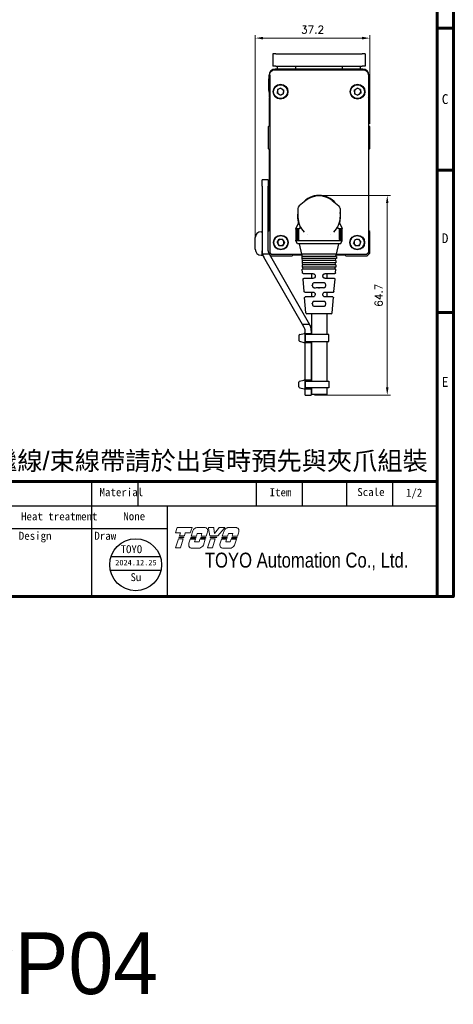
# Model space of a CAD drawing. Header units: inches. Extents: x 0 to 5766, y -2164 to 1330.
# Tile 187 of 217: x 5086 to 5227, y -762 to -443. Entities that reach past the tile are written whole.
import ezdxf
from ezdxf.enums import TextEntityAlignment as Align

# ---------------------------------------------------------------- set-up
doc = ezdxf.new("R2010")
doc.units = ezdxf.units.IN
doc.header["$MEASUREMENT"] = 0
doc.linetypes.add('SLD-實線', pattern=[0])
for name, color, linetype, lineweight in [('AM_0', 7, 'Continuous', 30), ('AM_5', 3, 'Continuous', 15), ('可見 (ISO)', 7, 'Continuous', 25)]:
    doc.layers.add(name, color=color, linetype=linetype, lineweight=lineweight)
doc.layers.add('BORDER', color=7, linetype='Continuous')
doc.layers.add('圖框', color=7, linetype='SLD-實線')
doc.styles.add('SEACAD_arial_ttf', font='arial.ttf', dxfattribs={"height": 0.2})
doc.styles.get("Standard").update_dxf_attribs({"font": 'arial.ttf'})
doc.styles.add('尺寸標註', font='romans.shx', dxfattribs={"bigfont": 'CHINESET.SHX'})
doc.styles.add('標題欄', font='txt')
doc.dimstyles.new('CNS1$0', dxfattribs={"dimtxt": 2.5, "dimasz": 2.5, "dimexe": 1, "dimexo": 1, "dimgap": 1.5, "dimtad": 1, "dimtoh": 1, "dimdec": 1, "dimdsep": 46, "dimtxsty": '尺寸標註', "dimcen": 0, "dimclrd": 2, "dimclre": 2, "dimclrt": 1, "dimadec": 0, "dimazin": 2, "dimtp": 0.1, "dimtm": 0.1, "dimtfac": 0.71, "dimtdec": 1, "dimtmove": 0, "dimatfit": 0, "dimfxl": 0, "dimlwd": 13, "dimlwe": 13, "dimarcsym": 0})

# ---------------------------------------------------------------- blocks, each defined once
blk = doc.blocks.new('A4-英文圖框-橫式')
at = {"layer": 'BORDER', "color": 123, "linetype": 'Continuous', "lineweight": 60, "ltscale": 25.4}
for p, q in [((2549.79, 183.5), (2549.79, -95.06)), ((2549.79, 89.23), (2555.09, 89.23)), ((2549.79, 43.16), (2555.09, 43.16)), ((2549.79, -2.91), (2555.09, -2.91)), ((2151.7, -57.78), (2549.79, -57.78))]:
    blk.add_line(p, q, dxfattribs=at)
at = {"layer": 'BORDER', "color": 60, "linetype": 'Continuous', "ltscale": 25.4}
for p, q in [((2437.78, -65.63), (2437.78, -57.78)), ((2452.78, -65.63), (2452.78, -57.78)), ((2491.17, -65.63), (2491.17, -57.78)), ((2506.17, -65.63), (2506.17, -57.78)), ((2520.48, -65.63), (2520.48, -57.78)), ((2535.48, -65.63), (2535.48, -57.78)), ((2151.7, -65.63), (2549.79, -65.63)), ((2437.78, -95.06), (2437.78, -65.63)), ((2462.31, -95.06), (2462.31, -65.63)), ((2364.21, -72.99), (2462.31, -72.99)), ((2364.21, -95.06), (2549.79, -95.06))]:
    blk.add_line(p, q, dxfattribs=at)
at = {"layer": 'BORDER', "color": 123, "linetype": 'Continuous', "lineweight": 60, "ltscale": 25.4}
blk.add_lwpolyline([(2151.7, 188.79), (2555.09, 188.79), (2555.09, -95.06), (2151.7, -95.06)], close=True, dxfattribs=at)
at = {"layer": '可見 (ISO)', "lineweight": 5}
for p, q in [((2464.86, -74.45), (2465.34, -72.94)), ((2465.42, -72.7), (2465.34, -72.94)), ((2465.42, -72.7), (2470.26, -72.7)), ((2470.18, -72.94), (2469.69, -74.45)), ((2470.18, -72.94), (2470.26, -72.7)), ((2471.8, -72.7), (2474.55, -72.7)), ((2475.55, -72.7), (2475.59, -72.94)), ((2475.55, -72.7), (2477.31, -72.7)), ((2476.04, -75.35), (2475.59, -72.94)), ((2477.34, -72.94), (2477.31, -72.7)), ((2477.34, -72.94), (2477.59, -74.57)), ((2477.59, -74.57), (2478.86, -72.94)), ((2480.66, -72.94), (2478.67, -75.35)), ((2479.05, -72.7), (2478.86, -72.94)), ((2479.05, -72.7), (2480.86, -72.7)), ((2480.66, -72.94), (2480.86, -72.7)), ((2481.92, -72.7), (2484.68, -72.7)), ((2466.49, -74.45), (2464.86, -74.45)), ((2464.9, -79.28), (2465.84, -76.38)), ((2465.84, -76.38), (2467.4, -76.38)), ((2465.99, -75.96), (2466.06, -75.75)), ((2467.55, -75.96), (2465.99, -75.96)), ((2466.06, -75.75), (2467.62, -75.75)), ((2466.2, -75.35), (2466.49, -74.45)), ((2467.77, -75.35), (2466.2, -75.35)), ((2467.4, -76.38), (2466.47, -79.28)), ((2467.62, -75.75), (2467.55, -75.96)), ((2468.06, -74.45), (2467.77, -75.35)), ((2469.69, -74.45), (2468.06, -74.45)), ((2469.25, -77.77), (2469.66, -76.5)), ((2469.66, -76.5), (2471.36, -76.5)), ((2469.79, -76.08), (2469.86, -75.88)), ((2471.49, -76.08), (2469.79, -76.08)), ((2469.86, -75.88), (2471.56, -75.88)), ((2469.97, -75.48), (2470.53, -73.73)), ((2471.69, -75.48), (2469.97, -75.48)), ((2471.36, -76.5), (2471.09, -77.31)), ((2471.56, -75.88), (2471.49, -76.08)), ((2471.95, -74.66), (2471.69, -75.48)), ((2473.43, -74.66), (2471.95, -74.66)), ((2472.57, -77.31), (2472.83, -76.5)), ((2472.83, -76.5), (2474.53, -76.5)), ((2472.99, -76.08), (2473.06, -75.88)), ((2474.69, -76.08), (2472.99, -76.08)), ((2473.06, -75.88), (2474.76, -75.88)), ((2473.17, -75.48), (2473.43, -74.66)), ((2474.89, -75.48), (2473.17, -75.48)), ((2474.53, -76.5), (2473.94, -78.35)), ((2474.76, -75.88), (2474.69, -76.08)), ((2475.2, -74.5), (2474.89, -75.48)), ((2475.3, -79.28), (2476.23, -76.38)), ((2478.67, -75.35), (2476.04, -75.35)), ((2476.16, -75.96), (2476.12, -75.75)), ((2476.12, -75.75), (2478.35, -75.75)), ((2478.18, -75.96), (2476.16, -75.96)), ((2476.23, -76.38), (2477.8, -76.38)), ((2477.8, -76.38), (2476.87, -79.28)), ((2478.35, -75.75), (2478.18, -75.96)), ((2479.37, -77.77), (2479.78, -76.5)), ((2479.78, -76.5), (2481.48, -76.5)), ((2479.92, -76.08), (2479.98, -75.88)), ((2481.61, -76.08), (2479.92, -76.08)), ((2479.98, -75.88), (2481.68, -75.88)), ((2480.09, -75.48), (2480.65, -73.73)), ((2481.81, -75.48), (2480.09, -75.48)), ((2481.48, -76.5), (2481.22, -77.31)), ((2481.68, -75.88), (2481.61, -76.08)), ((2482.08, -74.66), (2481.81, -75.48)), ((2483.55, -74.66), (2482.08, -74.66)), ((2482.69, -77.31), (2482.95, -76.5)), ((2482.95, -76.5), (2484.65, -76.5)), ((2483.11, -76.08), (2483.18, -75.88)), ((2484.81, -76.08), (2483.11, -76.08)), ((2483.18, -75.88), (2484.88, -75.88)), ((2483.29, -75.48), (2483.55, -74.66)), ((2485.01, -75.48), (2483.29, -75.48)), ((2484.65, -76.5), (2484.06, -78.35)), ((2484.88, -75.88), (2484.81, -76.08)), ((2485.33, -74.5), (2485.01, -75.48)), ((2466.47, -79.28), (2464.9, -79.28)), ((2472.78, -79.33), (2470.03, -79.33)), ((2471.09, -77.31), (2472.57, -77.31)), ((2476.87, -79.28), (2475.3, -79.28)), ((2482.91, -79.33), (2480.15, -79.33)), ((2481.22, -77.31), (2482.69, -77.31))]:
    blk.add_line(p, q, dxfattribs=at)
for centre, radius, start, end in [((2471.99, -74.24), 1.55, 123.3001, 160.8894), ((2474.52, -73.55), 0.85, 349.7215, 45.5037), ((2482.12, -74.24), 1.55, 123.3001, 160.8894), ((2484.64, -73.55), 0.85, 349.7215, 45.5037), ((2469.75, -73.08), 5.64, 345.4024, 353.6243), ((2479.87, -73.08), 5.64, 345.4024, 353.6243), ((2470.02, -78.48), 0.85, 172.7215, 270.3361), ((2474.81, -78.7), 5.64, 170.4732, 176.6243), ((2472.48, -77.8), 1.55, 281.1769, 339.4117), ((2484.93, -78.7), 5.64, 170.4732, 176.6243), ((2480.15, -78.48), 0.85, 172.7215, 270.3361), ((2482.61, -77.8), 1.55, 281.1769, 339.4117)]:
    blk.add_arc(centre, radius, start, end, dxfattribs=at)
for points, knots in [([(2471.14, -72.94), (2471.22, -72.89), (2471.31, -72.84), (2471.53, -72.75), (2471.66, -72.72), (2471.8, -72.7)], [0.7632588, 0.7632588, 0.7632588, 0.7632588, 0.8183582, 0.8183582, 0.8969132, 0.8969132, 0.8969132, 0.8969132]), ([(2475.11, -72.94), (2475.04, -72.87), (2474.94, -72.81), (2474.75, -72.73), (2474.65, -72.71), (2474.55, -72.7)], [0.3846511, 0.3846511, 0.3846511, 0.3846511, 0.4469665, 0.4469665, 0.5029651, 0.5029651, 0.5029651, 0.5029651]), ([(2481.26, -72.94), (2481.34, -72.89), (2481.43, -72.84), (2481.65, -72.75), (2481.79, -72.72), (2481.92, -72.7)], [0.7632591, 0.7632591, 0.7632591, 0.7632591, 0.8183584, 0.8183584, 0.8969135, 0.8969135, 0.8969135, 0.8969135]), ([(2485.23, -72.94), (2485.16, -72.87), (2485.06, -72.81), (2484.87, -72.73), (2484.77, -72.71), (2484.68, -72.7)], [0.3846512, 0.3846512, 0.3846512, 0.3846512, 0.4469719, 0.4469719, 0.5029651, 0.5029651, 0.5029651, 0.5029651])]:
    blk.add_open_spline(points, degree=3, knots=knots, dxfattribs=at)
at = {"color": 3, "style": '標題欄'}
for s, p in [('C', (2551.33, 64.66)), ('D', (2551.33, 19.54)), ('E', (2551.33, -27.06))]:
    blk.add_text(s, height=3.18, dxfattribs=at).set_placement(p)
at = {"color": 60, "style": '標題欄'}
for s, p in [('C', (2551.33, 64.66)), ('D', (2551.33, 19.54)), ('E', (2551.33, -27.06))]:
    blk.add_text(s, height=3.18, dxfattribs=at).set_placement(p)
at = {"layer": 'BORDER', "color": 7, "linetype": 'Continuous', "ltscale": 25.4, "style": 'SEACAD_arial_ttf', "width": 0.8}
blk.add_text('TOYO Automation Co., Ltd.', height=4.8353, dxfattribs=at).set_placement((2474.42, -80.83), align=Align.TOP_LEFT)
at = {"layer": '圖框', "style": '標題欄'}
for s, height, p in [(' Material', 2.605, (2438.46, -59.91)), ('Item', 2.605, (2495.44, -59.94)), ('Scale', 2.605, (2523.91, -59.86)), ('Heat treatment', 2.6053, (2414.74, -67.75)), ('Design', 2.605, (2414.01, -74.05)), ('Draw', 2.605, (2438.54, -74.05))]:
    blk.add_text(s, height=height, dxfattribs=at).set_placement(p, align=Align.TOP_LEFT)
blk = doc.blocks.new('*D525')
at = {"layer": 'AM_5', "color": 2, "lineweight": 13}
for p, q in [((5162.98, -514.27), (5162.98, -447.71)), ((5197.68, -448.71), (5165.48, -448.71)), ((5200.18, -476.52), (5200.18, -447.71))]:
    blk.add_line(p, q, dxfattribs=at)
at = {"layer": 'AM_5', "color": 2}
for points in [[(5165.48, -448.29), (5165.48, -449.13), (5162.98, -448.71)], [(5197.68, -448.29), (5197.68, -449.13), (5200.18, -448.71)]]:
    blk.add_solid(points, dxfattribs=at)
at = {"layer": 'Defpoints', "color": 0}
for p in [(5162.98, -448.71), (5200.18, -477.52), (5162.98, -515.27)]:
    blk.add_point(p, dxfattribs=at)
at = {"layer": 'AM_5', "color": 1, "insert": (5181.58, -445.96), "char_height": 2.5, "attachment_point": 5, "style": '尺寸標註'}
blk.add_mtext('37.2', dxfattribs=at)
blk = doc.blocks.new('*D526')
at = {"layer": 'AM_5', "color": 2, "lineweight": 13}
for p, q in [((5184.68, -499.72), (5206.83, -499.72)), ((5205.83, -502.22), (5205.83, -561.96)), ((5182.16, -564.46), (5206.83, -564.46))]:
    blk.add_line(p, q, dxfattribs=at)
at = {"layer": 'AM_5', "color": 2}
for points in [[(5205.41, -502.22), (5206.24, -502.22), (5205.83, -499.72)], [(5205.41, -561.96), (5206.24, -561.96), (5205.83, -564.46)]]:
    blk.add_solid(points, dxfattribs=at)
at = {"layer": 'Defpoints', "color": 0}
for p in [(5183.68, -499.72), (5181.16, -564.46), (5205.83, -564.46)]:
    blk.add_point(p, dxfattribs=at)
at = {"layer": 'AM_5', "color": 1, "insert": (5203.08, -532.09), "char_height": 2.5, "attachment_point": 5, "rotation": 90, "style": '尺寸標註'}
blk.add_mtext('64.7', dxfattribs=at)

msp = doc.modelspace()

# ---------------------------------------------------------------- linework, layer by layer
for p, q in [((5177.16, -545.129), (5177.16, -546.729)), ((5177.401, -544.835), (5178.801, -544.49)), ((5179.16, -544.784), (5179.16, -547.074)), ((5177.376, -547.017), (5178.776, -547.362)), ((5177.16, -561.828), (5177.16, -560.228)), ((5177.376, -559.94), (5178.776, -559.595)), ((5179.16, -562.173), (5179.16, -559.883)), ((5177.401, -562.123), (5178.801, -562.468))]:
    msp.add_line(p, q)
at = {"color": 1}
for p, q in [((5116.154, -616.764), (5132.124, -616.764)), ((5115.9, -621.225), (5132.378, -621.225))]:
    msp.add_line(p, q, dxfattribs=at)
for points in [[(5179.16, -544.827), (5179.16, -547.031), (5186.89, -547.031), (5186.89, -544.827)], [(5179.16, -562.13), (5179.16, -559.926), (5186.89, -559.926), (5186.89, -562.13)]]:
    msp.add_lwpolyline(points, close=True)
msp.add_circle((5124.139, -619.456), 8.427, dxfattribs=at)
for centre, start, end in [((5177.46, -545.129), 101.30993, 180), ((5178.86, -544.784), 0, 101.30993), ((5177.46, -546.729), 180, 253.67936), ((5178.86, -547.074), 253.67936, 0), ((5177.46, -560.228), 106.32064, 180), ((5177.46, -561.828), 180, 258.69007), ((5178.86, -559.883), 0, 106.32064), ((5178.86, -562.173), 258.69007, 0)]:
    msp.add_arc(centre, 0.3, start, end)
at = {"layer": '可見 (ISO)'}
for p, q in [((5169.678, -453.775), (5168.678, -453.775)), ((5168.678, -453.775), (5168.678, -457.775)), ((5169.678, -453.775), (5197.678, -453.775)), ((5198.678, -453.775), (5197.678, -453.775)), ((5198.678, -453.775), (5198.678, -457.775)), ((5169.678, -457.775), (5168.678, -457.775)), ((5197.878, -458.775), (5169.478, -458.775)), ((5169.678, -457.775), (5197.678, -457.775)), ((5170.178, -458.775), (5170.178, -457.775)), ((5176.128, -458.775), (5176.128, -457.775)), ((5191.228, -457.775), (5191.228, -458.775)), ((5197.178, -458.775), (5197.178, -457.775)), ((5198.678, -457.775), (5197.678, -457.775)), ((5167.278, -461.875), (5167.278, -465.675)), ((5167.478, -461.875), (5167.278, -461.875)), ((5167.478, -466.275), (5167.478, -460.775)), ((5167.665, -460.712), (5167.665, -518.288)), ((5199.691, -460.712), (5199.691, -518.288)), ((5199.878, -460.775), (5199.878, -466.275)), ((5199.878, -461.875), (5200.078, -461.875)), ((5200.078, -465.675), (5200.078, -461.875)), ((5167.478, -465.675), (5167.278, -465.675)), ((5170.202, -465.41), (5170.114, -466.588)), ((5171.265, -464.897), (5170.202, -465.41)), ((5171.265, -464.897), (5172.241, -465.562)), ((5172.154, -466.739), (5172.241, -465.562)), ((5195.106, -465.58), (5196.07, -464.899)), ((5195.106, -465.58), (5195.213, -466.756)), ((5197.142, -465.394), (5196.07, -464.899)), ((5197.142, -465.394), (5197.25, -466.57)), ((5199.878, -465.675), (5200.078, -465.675)), ((5167.478, -466.275), (5167.478, -467.775)), ((5167.665, -467.775), (5167.478, -467.775)), ((5167.665, -467.888), (5167.478, -468.075)), ((5167.478, -468.075), (5167.478, -477.225)), ((5171.09, -467.252), (5170.114, -466.588)), ((5172.154, -466.739), (5171.09, -467.252)), ((5195.213, -466.756), (5196.285, -467.251)), ((5197.25, -466.57), (5196.285, -467.251)), ((5198.878, -466.402), (5198.878, -466.403)), ((5199.878, -467.775), (5199.691, -467.775)), ((5199.878, -468.075), (5199.691, -467.888)), ((5199.878, -467.775), (5199.878, -466.275)), ((5199.878, -477.225), (5199.878, -468.075)), ((5167.478, -477.225), (5167.178, -477.525)), ((5167.178, -477.525), (5167.178, -484.525)), ((5200.178, -477.525), (5199.878, -477.225)), ((5200.178, -484.525), (5200.178, -477.525)), ((5167.178, -484.525), (5167.478, -484.825)), ((5167.478, -484.825), (5167.478, -511.153)), ((5199.878, -484.825), (5200.178, -484.525)), ((5199.878, -511.153), (5199.878, -484.825)), ((5165.178, -496.675), (5165.178, -494.675)), ((5167.178, -494.675), (5165.178, -494.675)), ((5167.178, -494.675), (5167.178, -496.675)), ((5165.178, -496.675), (5165.178, -517.703)), ((5167.178, -517.703), (5167.178, -496.675)), ((5176.828, -503.907), (5176.828, -506.725)), ((5179.408, -501.368), (5177.205, -503.125)), ((5187.947, -501.368), (5190.151, -503.125)), ((5190.528, -503.907), (5190.528, -506.725)), ((5176.918, -508.827), (5176.178, -510.425)), ((5176.178, -510.425), (5177.316, -510.425)), ((5176.178, -510.625), (5176.178, -510.425)), ((5177.913, -510.425), (5177.913, -510.425)), ((5189.443, -510.425), (5189.443, -510.425)), ((5190.04, -510.425), (5191.178, -510.425)), ((5190.438, -508.827), (5191.178, -510.425)), ((5191.178, -510.625), (5191.178, -510.425)), ((5162.978, -517.175), (5162.978, -513.375)), ((5164.878, -511.475), (5165.178, -511.475)), ((5167.478, -511.153), (5167.178, -511.453)), ((5170.098, -514.926), (5170.73, -513.929)), ((5171.91, -513.977), (5170.73, -513.929)), ((5171.91, -513.977), (5172.458, -515.023)), ((5176.195, -511.125), (5176.195, -513.725)), ((5176.607, -513.725), (5176.607, -511.125)), ((5176.926, -511.125), (5176.926, -513.725)), ((5177.045, -511.125), (5177.045, -513.725)), ((5179.883, -512.319), (5179.883, -512.319)), ((5187.472, -512.319), (5187.472, -512.32)), ((5190.311, -513.725), (5190.311, -511.125)), ((5190.43, -511.125), (5190.43, -513.725)), ((5190.749, -511.125), (5190.749, -513.725)), ((5191.161, -513.725), (5191.161, -511.125)), ((5195.356, -514.04), (5196.526, -513.883)), ((5196.526, -513.883), (5197.248, -514.817)), ((5200.178, -511.453), (5199.878, -511.153)), ((5200.178, -518.453), (5200.178, -511.453)), ((5170.098, -514.926), (5170.646, -515.972)), ((5170.646, -515.972), (5171.826, -516.021)), ((5172.458, -515.023), (5171.826, -516.021)), ((5176.178, -514.425), (5176.178, -514.225)), ((5191.178, -514.425), (5176.178, -514.425)), ((5176.678, -515.425), (5176.178, -514.425)), ((5190.678, -515.425), (5176.678, -515.425)), ((5178.053, -518.765), (5177.303, -515.425)), ((5189.303, -518.765), (5190.053, -515.425)), ((5190.678, -515.425), (5191.178, -514.425)), ((5191.178, -514.425), (5191.178, -514.225)), ((5195.356, -514.04), (5194.908, -515.133)), ((5195.629, -516.067), (5194.908, -515.133)), ((5195.629, -516.067), (5196.8, -515.909)), ((5196.8, -515.909), (5197.248, -514.817)), ((5164.878, -519.075), (5165.178, -519.075)), ((5165.178, -517.775), (5165.178, -517.703)), ((5165.178, -518.775), (5165.178, -517.775)), ((5165.178, -518.775), (5165.324, -518.775)), ((5165.178, -519.075), (5165.178, -518.775)), ((5165.305, -518.703), (5167.446, -518.703)), ((5178.315, -541.528), (5165.714, -519.703)), ((5167.446, -518.703), (5180.624, -541.528)), ((5167.47, -518.745), (5168, -519.275)), ((5168, -519.275), (5175, -519.275)), ((5175, -519.275), (5175.3, -518.975)), ((5175.3, -518.975), (5178.168, -518.975)), ((5189.303, -518.765), (5178.053, -518.765)), ((5189.303, -519.465), (5178.053, -519.465)), ((5178.053, -519.465), (5178.053, -520.165)), ((5189.303, -520.165), (5178.053, -520.165)), ((5178.202, -519.465), (5178.153, -518.765)), ((5178.3, -520.865), (5178.251, -520.165)), ((5189.056, -520.865), (5189.105, -520.165)), ((5189.154, -519.465), (5189.203, -518.765)), ((5189.188, -518.975), (5192.056, -518.975)), ((5189.303, -519.465), (5189.303, -520.165)), ((5192.056, -518.975), (5192.356, -519.275)), ((5192.356, -519.275), (5199.356, -519.275)), ((5199.356, -519.275), (5200.178, -518.453)), ((5189.178, -520.865), (5178.178, -520.865)), ((5178.178, -520.865), (5178.178, -521.565)), ((5189.178, -521.565), (5178.178, -521.565)), ((5189.128, -522.265), (5178.228, -522.265)), ((5178.228, -522.265), (5178.228, -522.965)), ((5189.128, -522.965), (5178.228, -522.965)), ((5178.398, -522.265), (5178.349, -521.565)), ((5178.495, -523.665), (5178.447, -522.965)), ((5188.86, -523.665), (5188.909, -522.965)), ((5188.958, -522.265), (5189.007, -521.565)), ((5189.128, -522.265), (5189.128, -522.965)), ((5189.178, -520.865), (5189.178, -521.565)), ((5189.128, -523.665), (5178.228, -523.665)), ((5178.327, -524.851), (5178.228, -523.665)), ((5178.523, -525.035), (5181.688, -525.079)), ((5181.688, -526.613), (5178.691, -526.654)), ((5181.178, -525.072), (5181.178, -526.62)), ((5182.428, -525.829), (5182.428, -525.863)), ((5184.928, -525.863), (5184.928, -525.829)), ((5185.667, -525.079), (5188.833, -525.035)), ((5188.665, -526.654), (5185.667, -526.613)), ((5186.178, -525.072), (5186.178, -526.62)), ((5189.029, -524.851), (5189.128, -523.665)), ((5178.826, -530.858), (5178.495, -526.871)), ((5181.495, -528.89), (5181.495, -528.809)), ((5183.678, -527.88), (5183.678, -528.064)), ((5183.678, -528.064), (5183.678, -528.085)), ((5183.678, -529.626), (5183.678, -529.607)), ((5185.86, -528.882), (5185.86, -528.809)), ((5188.529, -530.858), (5188.861, -526.871)), ((5179.405, -537.811), (5178.993, -532.864)), ((5179.023, -531.042), (5181.688, -531.079)), ((5181.688, -532.613), (5179.19, -532.647)), ((5181.178, -531.072), (5181.178, -532.62)), ((5182.428, -531.829), (5182.428, -531.863)), ((5184.928, -531.863), (5184.928, -531.829)), ((5185.667, -531.079), (5188.333, -531.042)), ((5188.166, -532.647), (5185.667, -532.613)), ((5186.178, -531.072), (5186.178, -532.62)), ((5187.951, -537.811), (5188.362, -532.864)), ((5181.495, -534.882), (5181.495, -534.809)), ((5183.678, -533.885), (5183.678, -534.068)), ((5183.678, -534.068), (5183.678, -534.085)), ((5183.678, -535.622), (5183.678, -535.607)), ((5183.678, -535.838), (5183.678, -535.622)), ((5185.86, -534.882), (5185.86, -534.809)), ((5187.652, -538.086), (5179.704, -538.086)), ((5181.178, -538.086), (5181.178, -544.827)), ((5186.178, -538.086), (5186.178, -544.827)), ((5180.624, -541.528), (5178.315, -541.528)), ((5178.892, -542.528), (5178.315, -541.528)), ((5179.16, -544.228), (5179.16, -543.528)), ((5179.16, -544.528), (5179.16, -544.228)), ((5179.16, -544.528), (5179.16, -544.828)), ((5179.16, -544.528), (5181.16, -544.528)), ((5179.16, -547.129), (5179.16, -544.729)), ((5179.16, -547.228), (5179.16, -544.828)), ((5181.16, -543.528), (5181.16, -544.228)), ((5181.16, -544.228), (5181.16, -544.528)), ((5181.16, -544.828), (5181.16, -544.528)), ((5179.16, -547.228), (5179.16, -547.528)), ((5179.16, -547.828), (5179.16, -547.528)), ((5181.16, -547.528), (5179.16, -547.528)), ((5179.16, -559.228), (5179.16, -547.828)), ((5181.16, -547.031), (5181.16, -547.228)), ((5181.16, -547.528), (5181.16, -547.228)), ((5181.16, -547.528), (5181.16, -547.828)), ((5181.16, -547.828), (5181.16, -559.228)), ((5181.178, -547.031), (5181.178, -559.926)), ((5186.178, -547.031), (5186.178, -559.926)), ((5179.16, -559.528), (5179.16, -559.228)), ((5179.16, -559.528), (5181.16, -559.528)), ((5179.16, -559.528), (5179.16, -559.828)), ((5179.16, -562.228), (5179.16, -559.828)), ((5179.16, -559.828), (5179.16, -562.228)), ((5181.16, -559.228), (5181.16, -559.528)), ((5181.16, -559.828), (5181.16, -559.528)), ((5181.16, -559.828), (5181.16, -559.926)), ((5179.16, -562.228), (5179.16, -562.528)), ((5179.16, -562.828), (5179.16, -562.528)), ((5181.16, -562.528), (5179.16, -562.528)), ((5179.16, -563.457), (5179.16, -562.828)), ((5179.16, -564.457), (5179.16, -563.457)), ((5179.16, -564.457), (5181.16, -564.457)), ((5181.16, -562.13), (5181.16, -562.228)), ((5181.16, -562.528), (5181.16, -562.228)), ((5181.16, -562.528), (5181.16, -562.828)), ((5181.16, -562.828), (5181.16, -563.457)), ((5181.16, -563.457), (5181.16, -564.457)), ((5181.178, -562.13), (5181.178, -564.225)), ((5186.178, -564.225), (5181.178, -564.225)), ((5186.178, -562.13), (5186.178, -564.225))]:
    msp.add_line(p, q, dxfattribs=at)
for centre, radius in [((5171.178, -466.075), 2.4), ((5171.178, -466.075), 2.25), ((5196.178, -466.075), 2.4), ((5196.178, -466.075), 2.25), ((5171.278, -514.975), 2.4), ((5171.278, -514.975), 2.25), ((5196.078, -514.975), 2.4), ((5196.078, -514.975), 2.25)]:
    msp.add_circle(centre, radius, dxfattribs=at)
for centre, radius, start, end in [((5169.478, -460.775), 2, 90, 180), ((5197.878, -460.775), 2, 0, 90), ((5171.178, -466.075), 1.022, 175.74811, 235.74811), ((5171.178, -466.075), 1.022, 115.74811, 175.74811), ((5171.178, -466.075), 1.022, 55.74811, 115.74811), ((5171.178, -466.075), 1.022, 355.74811, 55.74811), ((5196.178, -466.075), 1.022, 125.22745, 185.22745), ((5196.178, -466.075), 1.022, 65.22745, 125.22745), ((5196.178, -466.075), 1.023, 5.22745, 65.22745), ((5196.178, -466.075), 1.022, 305.22745, 5.22745), ((5171.178, -466.075), 1.022, 235.74811, 295.74811), ((5171.178, -466.075), 1.022, 295.74811, 355.74811), ((5171.178, -470.275), 2.25, 60.31062, 60.31124), ((5196.178, -470.275), 2.5, 123.05714, 123.05786), ((5196.178, -466.075), 1.022, 185.22745, 245.22745), ((5196.178, -466.075), 1.022, 245.22745, 305.22745), ((5196.178, -470.275), 2.25, 60.6663, 60.66673), ((5183.678, -506.725), 7, 39.56242, 140.43758), ((5183.678, -506.725), 6.85, 51.44505, 128.55495), ((5177.828, -503.907), 1, 128.55495, 180), ((5189.528, -503.907), 1, 0, 51.44505), ((5183.678, -506.725), 7, 168.11736, 196.44361), ((5183.678, -506.725), 6.85, 180, 225.75438), ((5183.678, -506.725), 6.85, 314.24562, 0), ((5183.678, -506.725), 7, 343.55747, 11.88264), ((5164.878, -513.375), 1.9, 90, 180), ((5171.278, -514.975), 1.022, 87.65292, 147.65292), ((5171.278, -514.975), 1.022, 27.65292, 87.65292), ((5196.078, -514.975), 1.022, 97.67894, 157.67894), ((5196.078, -514.975), 1.022, 37.67894, 97.67894), ((5164.878, -517.175), 1.9, 180, 270), ((5171.278, -514.975), 1.022, 147.65292, 207.65292), ((5171.278, -514.975), 1.022, 207.65292, 267.65292), ((5171.278, -514.975), 1.022, 267.65292, 327.65292), ((5171.278, -514.975), 1.022, 327.65292, 27.65292), ((5196.078, -514.975), 1.022, 157.67894, 217.67894), ((5196.078, -514.975), 1.022, 217.67894, 277.67894), ((5196.078, -514.975), 1.022, 277.67894, 337.67894), ((5196.078, -514.975), 1.022, 337.67894, 37.67894), ((5169.178, -517.703), 4, 180, 194.47751), ((5169.178, -517.703), 4, 194.47751, 210), ((5169.178, -517.703), 2, 180, 210), ((5179.704, -537.786), 0.3, 184.7568, 270), ((5187.652, -537.786), 0.3, 270, 355.2432), ((5177.16, -543.528), 2, 0, 30), ((5177.16, -543.528), 4, 0, 30)]:
    msp.add_arc(centre, radius, start, end, dxfattribs=at)
for centre, major_axis, ratio, start_param, end_param in [((5169.411, -459.458), (-0.001, 0.5), 0.1567782, 6.2655135, 6.2831853), ((5197.945, -459.458), (0.001, 0.5), 0.1567782, 0, 0.0176718), ((5168.165, -518.788), (-0.5, 0.5), 0.0174471, 0.0174613, 0.9590289), ((5181.796, -517.605), (-79.219, 0.029), 0.015218, 1.3978721, 1.5248354), ((5185.56, -517.605), (-79.219, -0.029), 0.015218, 1.6167573, 1.7437205), ((5199.192, -518.289), (-0.496, 0.493), 0.0865197, 4.1686678, 4.6287166), ((5199.191, -518.788), (-0.5, -0.5), 0.0174471, 2.1825637, 3.1241314), ((5183.678, -528.107), (2.5, -0.035), 0.0087257, 1.5707818, 2.2327913), ((5183.678, -529.585), (-2.5, -0.044), 0.0087242, 0.9086288, 1.570644), ((5183.678, -528.107), (2.5, 0.035), 0.0087257, 0.9088014, 1.5708108), ((5183.678, -529.585), (-2.5, 0.035), 0.0087257, 1.5707818, 2.2327913), ((5183.678, -534.107), (2.5, -0.035), 0.0087257, 1.5707818, 2.2327913), ((5183.678, -535.585), (-2.5, -0.035), 0.0087257, 0.9088014, 1.5708108), ((5183.678, -534.107), (2.5, 0.035), 0.0087257, 0.9088014, 1.5708108), ((5183.678, -535.585), (-2.5, 0.035), 0.0087257, 1.5707818, 2.2327913)]:
    msp.add_ellipse(centre, major_axis=major_axis, ratio=ratio, start_param=start_param, end_param=end_param, dxfattribs=at)
for points, knots in [([(5167.665, -460.712), (5167.665, -460.526), (5167.695, -460.339), (5167.812, -459.983), (5167.902, -459.811), (5168.071, -459.585), (5168.133, -459.514), (5168.339, -459.316), (5168.501, -459.204), (5168.848, -459.042), (5169.037, -458.989), (5169.287, -458.962), (5169.348, -458.958), (5169.41, -458.958)], [0, 0, 0, 0, 0.05560877, 0.05560877, 0.11242471, 0.11242471, 0.14052381, 0.14052381, 0.19848519, 0.19848519, 0.25603109, 0.25603109, 0.27451464, 0.27451464, 0.27451464, 0.27451464]), ([(5169.411, -458.958), (5174.127, -458.945), (5178.903, -458.939), (5188.453, -458.939), (5193.228, -458.945), (5197.945, -458.958)], [2.98416435, 2.98416435, 2.98416435, 2.98416435, 3.14159265, 3.14159265, 3.29902096, 3.29902096, 3.29902096, 3.29902096]), ([(5197.946, -458.958), (5198.134, -458.959), (5198.324, -458.99), (5198.683, -459.112), (5198.855, -459.204), (5199.157, -459.437), (5199.29, -459.579), (5199.502, -459.896), (5199.582, -460.075), (5199.671, -460.406), (5199.691, -460.559), (5199.691, -460.712)], [0, 0, 0, 0, 0.0567172, 0.0567172, 0.1142388, 0.1142388, 0.17150957, 0.17150957, 0.22875669, 0.22875669, 0.27441519, 0.27441519, 0.27441519, 0.27441519]), ([(5176.178, -510.625), (5176.178, -510.625), (5176.179, -510.637), (5176.182, -510.688), (5176.184, -510.727), (5176.188, -510.816), (5176.191, -510.872), (5176.194, -510.995), (5176.195, -511.062), (5176.195, -511.125)], [0.226083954, 0.226083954, 0.226083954, 0.226083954, 0.244924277, 0.244924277, 0.2637646, 0.2637646, 0.282604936, 0.282604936, 0.301445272, 0.301445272, 0.301445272, 0.301445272]), ([(5176.607, -511.125), (5176.607, -511.062), (5176.611, -510.996), (5176.629, -510.875), (5176.643, -510.82), (5176.676, -510.729), (5176.698, -510.689), (5176.749, -510.637), (5176.777, -510.625), (5176.832, -510.625), (5176.863, -510.638), (5176.922, -510.691), (5176.95, -510.731), (5176.993, -510.821), (5177.012, -510.876), (5177.038, -510.996), (5177.045, -511.062), (5177.045, -511.125)], [0.15772076, 0.15772076, 0.15772076, 0.15772076, 0.17645465, 0.17645465, 0.19518854, 0.19518854, 0.21559516, 0.21559516, 0.23600179, 0.23600179, 0.25692467, 0.25692467, 0.27784756, 0.27784756, 0.29664454, 0.29664454, 0.31544152, 0.31544152, 0.31544152, 0.31544152]), ([(5176.918, -508.827), (5176.963, -508.729), (5176.993, -508.622), (5177.01, -508.462), (5177.012, -508.408), (5177.007, -508.327), (5177.005, -508.3), (5177, -508.263), (5176.998, -508.253), (5176.995, -508.235), (5176.994, -508.228), (5176.992, -508.218), (5176.992, -508.216), (5176.991, -508.213), (5176.991, -508.212), (5176.991, -508.21), (5176.99, -508.209), (5176.99, -508.207), (5176.99, -508.206), (5176.989, -508.203), (5176.989, -508.203), (5176.989, -508.202), (5176.989, -508.201), (5176.989, -508.201)], [0, 0, 0, 0, 0.032385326, 0.032385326, 0.048482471, 0.048482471, 0.05661557, 0.05661557, 0.059663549, 0.059663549, 0.061951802, 0.061951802, 0.062566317, 0.062566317, 0.062967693, 0.062967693, 0.063371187, 0.063371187, 0.063774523, 0.063774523, 0.065416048, 0.065416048, 0.066410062, 0.066410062, 0.066410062, 0.066410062]), ([(5176.976, -510.786), (5176.961, -510.828), (5176.948, -510.879), (5176.93, -510.996), (5176.926, -511.062), (5176.926, -511.125)], [0.12226327, 0.12226327, 0.12226327, 0.12226327, 0.139703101, 0.139703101, 0.158427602, 0.158427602, 0.158427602, 0.158427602]), ([(5176.988, -508.2), (5176.988, -508.2), (5176.989, -508.2), (5176.99, -508.205), (5176.991, -508.213), (5176.994, -508.226)], [0.074695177, 0.074695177, 0.074695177, 0.074695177, 0.086204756, 0.086204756, 0.126105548, 0.126105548, 0.126105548, 0.126105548]), ([(5177.513, -510.305), (5177.502, -510.328), (5177.488, -510.347), (5177.457, -510.38), (5177.439, -510.393), (5177.386, -510.419), (5177.35, -510.425), (5177.316, -510.425)], [0.000001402, 0.000001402, 0.000001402, 0.000001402, 0.00932853, 0.00932853, 0.019592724, 0.019592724, 0.03886697, 0.03886697, 0.03886697, 0.03886697]), ([(5177.513, -510.305), (5177.56, -510.209), (5177.586, -510.112), (5177.593, -509.938), (5177.58, -509.861), (5177.547, -509.781), (5177.542, -509.771), (5177.538, -509.761)], [0.000001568, 0.000001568, 0.000001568, 0.000001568, 0.037733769, 0.037733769, 0.070683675, 0.070683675, 0.075426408, 0.075426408, 0.075426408, 0.075426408]), ([(5189.842, -510.305), (5189.796, -510.209), (5189.77, -510.112), (5189.762, -509.938), (5189.775, -509.861), (5189.809, -509.781), (5189.813, -509.771), (5189.818, -509.761)], [-0.070670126, -0.070670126, -0.070670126, -0.070670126, -0.032952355, -0.032952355, 0, 0, 0.004719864, 0.004719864, 0.004719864, 0.004719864]), ([(5190.04, -510.425), (5190.006, -510.425), (5189.969, -510.419), (5189.917, -510.393), (5189.899, -510.38), (5189.867, -510.347), (5189.854, -510.328), (5189.842, -510.305)], [0.000003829, 0.000003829, 0.000003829, 0.000003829, 0.019270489, 0.019270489, 0.029540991, 0.029540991, 0.038873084, 0.038873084, 0.038873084, 0.038873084]), ([(5190.311, -511.125), (5190.311, -511.062), (5190.318, -510.996), (5190.343, -510.876), (5190.362, -510.821), (5190.406, -510.731), (5190.434, -510.691), (5190.493, -510.638), (5190.524, -510.625), (5190.579, -510.625), (5190.607, -510.637), (5190.658, -510.689), (5190.68, -510.729), (5190.713, -510.82), (5190.727, -510.875), (5190.745, -510.996), (5190.749, -511.062), (5190.749, -511.125)], [0.15772076, 0.15772076, 0.15772076, 0.15772076, 0.17651774, 0.17651774, 0.19531472, 0.19531472, 0.2162376, 0.2162376, 0.23716049, 0.23716049, 0.25756711, 0.25756711, 0.27797373, 0.27797373, 0.29670763, 0.29670763, 0.31544152, 0.31544152, 0.31544152, 0.31544152]), ([(5190.367, -508.201), (5190.367, -508.201), (5190.367, -508.201), (5190.367, -508.201), (5190.367, -508.201), (5190.367, -508.2), (5190.367, -508.2), (5190.367, -508.199), (5190.367, -508.199), (5190.368, -508.197), (5190.368, -508.196), (5190.368, -508.195), (5190.368, -508.195), (5190.368, -508.195), (5190.368, -508.194), (5190.368, -508.195), (5190.368, -508.196), (5190.368, -508.197), (5190.368, -508.197), (5190.368, -508.198), (5190.368, -508.198), (5190.367, -508.199), (5190.367, -508.199), (5190.367, -508.201), (5190.367, -508.203), (5190.365, -508.21), (5190.364, -508.217), (5190.361, -508.234), (5190.359, -508.244), (5190.354, -508.275), (5190.352, -508.295), (5190.346, -508.357), (5190.345, -508.398), (5190.35, -508.572), (5190.382, -508.706), (5190.438, -508.827)], [0, 0, 0, 0, 0.000292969, 0.000292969, 0.001269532, 0.001269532, 0.00322266, 0.00322266, 0.007128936, 0.007128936, 0.014941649, 0.014941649, 0.025539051, 0.025539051, 0.030589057, 0.030589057, 0.031581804, 0.031581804, 0.031829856, 0.031829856, 0.031952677, 0.031952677, 0.032075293, 0.032075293, 0.032567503, 0.032567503, 0.034521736, 0.034521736, 0.037656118, 0.037656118, 0.043904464, 0.043904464, 0.056226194, 0.056226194, 0.096055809, 0.096055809, 0.096055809, 0.096055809]), ([(5190.43, -511.125), (5190.43, -511.062), (5190.425, -510.996), (5190.407, -510.879), (5190.394, -510.828), (5190.379, -510.786)], [0, 0, 0, 0, 0.018724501, 0.018724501, 0.036164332, 0.036164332, 0.036164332, 0.036164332]), ([(5191.161, -511.125), (5191.161, -511.062), (5191.162, -510.995), (5191.165, -510.872), (5191.167, -510.816), (5191.172, -510.727), (5191.174, -510.688), (5191.177, -510.637), (5191.178, -510.625), (5191.178, -510.625)], [0.150722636, 0.150722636, 0.150722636, 0.150722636, 0.169562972, 0.169562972, 0.188403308, 0.188403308, 0.207243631, 0.207243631, 0.226083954, 0.226083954, 0.226083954, 0.226083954]), ([(5176.195, -513.725), (5176.195, -513.788), (5176.194, -513.855), (5176.191, -513.978), (5176.188, -514.034), (5176.184, -514.123), (5176.182, -514.161), (5176.179, -514.212), (5176.178, -514.225), (5176.178, -514.225)], [0, 0, 0, 0, 0.018840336, 0.018840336, 0.037680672, 0.037680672, 0.056520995, 0.056520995, 0.075361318, 0.075361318, 0.075361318, 0.075361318]), ([(5177.045, -513.725), (5177.045, -513.789), (5177.038, -513.857), (5177.011, -513.98), (5176.991, -514.035), (5176.947, -514.124), (5176.919, -514.162), (5176.861, -514.213), (5176.831, -514.225), (5176.777, -514.225), (5176.749, -514.213), (5176.7, -514.163), (5176.677, -514.124), (5176.644, -514.035), (5176.63, -513.979), (5176.611, -513.856), (5176.607, -513.788), (5176.607, -513.725)], [0, 0, 0, 0, 0.01933817, 0.01933817, 0.03867634, 0.03867634, 0.05906106, 0.05906106, 0.07944578, 0.07944578, 0.0994875, 0.0994875, 0.11952922, 0.11952922, 0.13862872, 0.13862872, 0.15772823, 0.15772823, 0.15772823, 0.15772823]), ([(5176.926, -513.725), (5176.926, -513.789), (5176.931, -513.856), (5176.949, -513.973), (5176.962, -514.023), (5176.976, -514.064)], [0.158427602, 0.158427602, 0.158427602, 0.158427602, 0.177552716, 0.177552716, 0.194605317, 0.194605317, 0.194605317, 0.194605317]), ([(5190.749, -513.725), (5190.749, -513.788), (5190.744, -513.856), (5190.726, -513.979), (5190.712, -514.035), (5190.678, -514.124), (5190.656, -514.163), (5190.606, -514.213), (5190.578, -514.225), (5190.525, -514.225), (5190.494, -514.213), (5190.437, -514.162), (5190.409, -514.124), (5190.365, -514.035), (5190.345, -513.98), (5190.318, -513.857), (5190.311, -513.789), (5190.311, -513.725)], [0, 0, 0, 0, 0.01909951, 0.01909951, 0.03819901, 0.03819901, 0.05824073, 0.05824073, 0.07828245, 0.07828245, 0.09866717, 0.09866717, 0.11905189, 0.11905189, 0.13839006, 0.13839006, 0.15772823, 0.15772823, 0.15772823, 0.15772823]), ([(5190.379, -514.064), (5190.394, -514.023), (5190.407, -513.973), (5190.425, -513.856), (5190.43, -513.789), (5190.43, -513.725)], [0.280686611, 0.280686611, 0.280686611, 0.280686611, 0.297739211, 0.297739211, 0.316864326, 0.316864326, 0.316864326, 0.316864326]), ([(5191.178, -514.225), (5191.178, -514.225), (5191.177, -514.212), (5191.174, -514.161), (5191.172, -514.123), (5191.167, -514.034), (5191.165, -513.978), (5191.162, -513.855), (5191.161, -513.788), (5191.161, -513.725)], [0.075361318, 0.075361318, 0.075361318, 0.075361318, 0.094201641, 0.094201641, 0.113041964, 0.113041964, 0.1318823, 0.1318823, 0.150722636, 0.150722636, 0.150722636, 0.150722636]), ([(5167.871, -518.508), (5167.902, -518.473), (5167.935, -518.437), (5167.996, -518.373), (5168.023, -518.345), (5168.06, -518.308), (5168.07, -518.298), (5168.08, -518.288)], [-0.027499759, -0.027499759, -0.027499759, -0.027499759, -0.011844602, -0.011844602, 0, 0, 0.004224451, 0.004224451, 0.004224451, 0.004224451]), ([(5168.165, -518.788), (5168.164, -518.788), (5168.162, -518.787), (5168.154, -518.78), (5168.147, -518.774), (5168.122, -518.752), (5168.098, -518.729), (5168.043, -518.676), (5168.012, -518.647), (5167.945, -518.581), (5167.908, -518.545), (5167.871, -518.508)], [0.000000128, 0.000000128, 0.000000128, 0.000000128, 0.007556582, 0.007556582, 0.015513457, 0.015513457, 0.031525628, 0.031525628, 0.046511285, 0.046511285, 0.062696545, 0.062696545, 0.062696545, 0.062696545]), ([(5199.485, -518.508), (5199.448, -518.545), (5199.41, -518.581), (5199.343, -518.647), (5199.313, -518.676), (5199.258, -518.729), (5199.234, -518.752), (5199.209, -518.774), (5199.202, -518.78), (5199.194, -518.787), (5199.191, -518.788), (5199.191, -518.788)], [0.000001, 0.000001, 0.000001, 0.000001, 0.016280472, 0.016280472, 0.031352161, 0.031352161, 0.047441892, 0.047441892, 0.055430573, 0.055430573, 0.063017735, 0.063017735, 0.063017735, 0.063017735]), ([(5178.523, -525.035), (5178.516, -525.034), (5178.509, -525.034), (5178.494, -525.032), (5178.487, -525.031), (5178.467, -525.026), (5178.453, -525.021), (5178.417, -525.004), (5178.395, -524.988), (5178.359, -524.948), (5178.345, -524.924), (5178.331, -524.884), (5178.328, -524.868), (5178.327, -524.851)], [0, 0, 0, 0, 0.002187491, 0.002187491, 0.004348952, 0.004348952, 0.008496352, 0.008496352, 0.016462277, 0.016462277, 0.024428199, 0.024428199, 0.029346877, 0.029346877, 0.029346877, 0.029346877]), ([(5178.495, -526.871), (5178.493, -526.85), (5178.495, -526.828), (5178.505, -526.786), (5178.513, -526.765), (5178.537, -526.729), (5178.552, -526.712), (5178.585, -526.685), (5178.605, -526.674), (5178.635, -526.663), (5178.646, -526.66), (5178.668, -526.656), (5178.68, -526.655), (5178.691, -526.654)], [0, 0, 0, 0, 0.006414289, 0.006414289, 0.012918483, 0.012918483, 0.019419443, 0.019419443, 0.02592052, 0.02592052, 0.029248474, 0.029248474, 0.032674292, 0.032674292, 0.032674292, 0.032674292]), ([(5181.688, -525.079), (5181.78, -525.08), (5181.874, -525.099), (5181.963, -525.135), (5182.051, -525.171), (5182.135, -525.226), (5182.204, -525.295), (5182.274, -525.363), (5182.331, -525.447), (5182.37, -525.539), (5182.408, -525.63), (5182.428, -525.73), (5182.428, -525.829)], [0, 0, 0, 0, 0.25, 0.25, 0.25, 0.5, 0.5, 0.5, 0.75, 0.75, 0.75, 1, 1, 1, 1]), ([(5182.428, -525.863), (5182.428, -526.067), (5182.343, -526.261), (5182.062, -526.536), (5181.874, -526.61), (5181.688, -526.613)], [0, 0, 0, 0, 0.5, 0.5, 1, 1, 1, 1]), ([(5184.928, -525.829), (5184.928, -525.729), (5184.948, -525.629), (5184.986, -525.538), (5185.025, -525.447), (5185.082, -525.363), (5185.152, -525.294), (5185.222, -525.225), (5185.305, -525.171), (5185.394, -525.135), (5185.482, -525.098), (5185.576, -525.08), (5185.667, -525.079)], [0, 0, 0, 0, 0.25, 0.25, 0.25, 0.5, 0.5, 0.5, 0.75, 0.75, 0.75, 1, 1, 1, 1]), ([(5185.667, -526.613), (5185.575, -526.611), (5185.48, -526.592), (5185.393, -526.556), (5185.305, -526.52), (5185.222, -526.466), (5185.153, -526.398), (5185.083, -526.33), (5185.026, -526.247), (5184.987, -526.155), (5184.948, -526.063), (5184.928, -525.963), (5184.928, -525.863)], [0, 0, 0, 0, 0.25, 0.25, 0.25, 0.5, 0.5, 0.5, 0.75, 0.75, 0.75, 1, 1, 1, 1]), ([(5188.665, -526.654), (5188.677, -526.655), (5188.69, -526.656), (5188.728, -526.664), (5188.754, -526.675), (5188.797, -526.705), (5188.817, -526.725), (5188.845, -526.77), (5188.855, -526.796), (5188.862, -526.838), (5188.862, -526.855), (5188.861, -526.871)], [0, 0, 0, 0, 0.003801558, 0.003801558, 0.011767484, 0.011767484, 0.019733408, 0.019733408, 0.02769933, 0.02769933, 0.032618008, 0.032618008, 0.032618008, 0.032618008]), ([(5189.029, -524.851), (5189.027, -524.873), (5189.022, -524.894), (5189.005, -524.933), (5188.993, -524.952), (5188.964, -524.984), (5188.947, -524.998), (5188.909, -525.02), (5188.888, -525.027), (5188.856, -525.033), (5188.844, -525.034), (5188.833, -525.035)], [0, 0, 0, 0, 0.006422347, 0.006422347, 0.012926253, 0.012926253, 0.019427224, 0.019427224, 0.0259283, 0.0259283, 0.029357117, 0.029357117, 0.029357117, 0.029357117]), ([(5182.141, -528.068), (5182.007, -528.067), (5181.863, -528.093), (5181.71, -528.192), (5181.654, -528.248), (5181.578, -528.369), (5181.546, -528.447), (5181.505, -528.621), (5181.495, -528.718), (5181.495, -528.809)], [0.44729914, 0.44729914, 0.44729914, 0.44729914, 0.49805114, 0.49805114, 0.52499224, 0.52499224, 0.55231364, 0.55231364, 0.57963504, 0.57963504, 0.57963504, 0.57963504]), ([(5181.495, -528.89), (5181.495, -528.981), (5181.505, -529.077), (5181.546, -529.251), (5181.578, -529.329), (5181.654, -529.45), (5181.709, -529.505), (5181.863, -529.604), (5182.007, -529.63), (5182.141, -529.629)], [0.57965845, 0.57965845, 0.57965845, 0.57965845, 0.60690808, 0.60690808, 0.63415772, 0.63415772, 0.66112017, 0.66112017, 0.71191188, 0.71191188, 0.71191188, 0.71191188]), ([(5183.678, -529.843), (5183.678, -529.842), (5183.678, -529.83), (5183.678, -529.804), (5183.678, -529.793), (5183.678, -529.762), (5183.678, -529.742), (5183.678, -529.701), (5183.678, -529.681), (5183.678, -529.653), (5183.678, -529.642), (5183.678, -529.63), (5183.678, -529.626), (5183.678, -529.626)], [0, 0, 0, 0, 0.0002916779, 0.0002916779, 0.0004756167, 0.0004756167, 0.0008656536, 0.0008656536, 0.0013387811, 0.0013387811, 0.0017364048, 0.0017364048, 0.0021021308, 0.0021021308, 0.0021021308, 0.0021021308]), ([(5185.86, -528.809), (5185.86, -528.718), (5185.851, -528.621), (5185.809, -528.447), (5185.778, -528.369), (5185.701, -528.248), (5185.646, -528.192), (5185.492, -528.093), (5185.349, -528.067), (5185.215, -528.068)], [0, 0, 0, 0, 0.0273214, 0.0273214, 0.0546428, 0.0546428, 0.08158389, 0.08158389, 0.13233589, 0.13233589, 0.13233589, 0.13233589]), ([(5185.215, -529.623), (5185.349, -529.624), (5185.493, -529.598), (5185.647, -529.499), (5185.702, -529.443), (5185.778, -529.322), (5185.81, -529.244), (5185.851, -529.069), (5185.86, -528.973), (5185.86, -528.882)], [1.02693899, 1.02693899, 1.02693899, 1.02693899, 1.07774763, 1.07774763, 1.10472953, 1.10472953, 1.13199978, 1.13199978, 1.15927002, 1.15927002, 1.15927002, 1.15927002]), ([(5179.023, -531.042), (5179.016, -531.041), (5179.008, -531.041), (5178.994, -531.039), (5178.987, -531.038), (5178.966, -531.033), (5178.953, -531.028), (5178.917, -531.011), (5178.895, -530.995), (5178.859, -530.955), (5178.845, -530.931), (5178.831, -530.891), (5178.828, -530.874), (5178.826, -530.858)], [0, 0, 0, 0, 0.002187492, 0.002187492, 0.004348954, 0.004348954, 0.008496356, 0.008496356, 0.016462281, 0.016462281, 0.024428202, 0.024428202, 0.029346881, 0.029346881, 0.029346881, 0.029346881]), ([(5178.993, -532.864), (5178.992, -532.843), (5178.993, -532.821), (5179.003, -532.779), (5179.012, -532.758), (5179.035, -532.722), (5179.05, -532.705), (5179.084, -532.678), (5179.103, -532.667), (5179.134, -532.656), (5179.145, -532.653), (5179.167, -532.649), (5179.178, -532.648), (5179.19, -532.647)], [0, 0, 0, 0, 0.006414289, 0.006414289, 0.012918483, 0.012918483, 0.019419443, 0.019419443, 0.02592052, 0.02592052, 0.029248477, 0.029248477, 0.032674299, 0.032674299, 0.032674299, 0.032674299]), ([(5181.688, -531.079), (5181.779, -531.08), (5181.872, -531.098), (5181.96, -531.134), (5182.048, -531.17), (5182.132, -531.224), (5182.202, -531.292), (5182.272, -531.361), (5182.33, -531.445), (5182.369, -531.537), (5182.408, -531.629), (5182.428, -531.729), (5182.428, -531.829)], [0, 0, 0, 0, 0.25, 0.25, 0.25, 0.5, 0.5, 0.5, 0.75, 0.75, 0.75, 1, 1, 1, 1]), ([(5182.428, -531.863), (5182.428, -532.069), (5182.341, -532.264), (5182.059, -532.538), (5181.871, -532.61), (5181.688, -532.613)], [0, 0, 0, 0, 0.5, 0.5, 1, 1, 1, 1]), ([(5184.928, -531.829), (5184.928, -531.729), (5184.948, -531.628), (5184.987, -531.536), (5185.026, -531.445), (5185.084, -531.361), (5185.154, -531.292), (5185.225, -531.223), (5185.308, -531.169), (5185.396, -531.134), (5185.485, -531.098), (5185.577, -531.08), (5185.667, -531.079)], [0, 0, 0, 0, 0.25, 0.25, 0.25, 0.5, 0.5, 0.5, 0.75, 0.75, 0.75, 1, 1, 1, 1]), ([(5185.667, -532.613), (5185.576, -532.611), (5185.483, -532.593), (5185.395, -532.557), (5185.308, -532.522), (5185.225, -532.468), (5185.155, -532.4), (5185.085, -532.333), (5185.027, -532.249), (5184.988, -532.157), (5184.949, -532.065), (5184.928, -531.964), (5184.928, -531.863)], [0, 0, 0, 0, 0.25, 0.25, 0.25, 0.5, 0.5, 0.5, 0.75, 0.75, 0.75, 1, 1, 1, 1]), ([(5188.166, -532.647), (5188.178, -532.648), (5188.191, -532.649), (5188.23, -532.657), (5188.255, -532.668), (5188.299, -532.698), (5188.318, -532.718), (5188.346, -532.763), (5188.356, -532.789), (5188.363, -532.831), (5188.364, -532.848), (5188.362, -532.864)], [0, 0, 0, 0, 0.003801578, 0.003801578, 0.011767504, 0.011767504, 0.019733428, 0.019733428, 0.027699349, 0.027699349, 0.032618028, 0.032618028, 0.032618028, 0.032618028]), ([(5188.529, -530.858), (5188.528, -530.879), (5188.522, -530.901), (5188.505, -530.94), (5188.493, -530.959), (5188.464, -530.991), (5188.447, -531.005), (5188.409, -531.027), (5188.388, -531.034), (5188.356, -531.04), (5188.344, -531.041), (5188.333, -531.042)], [0, 0, 0, 0, 0.006422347, 0.006422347, 0.012926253, 0.012926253, 0.019427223, 0.019427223, 0.0259283, 0.0259283, 0.029357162, 0.029357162, 0.029357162, 0.029357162]), ([(5182.141, -534.068), (5182.007, -534.067), (5181.863, -534.093), (5181.71, -534.192), (5181.654, -534.248), (5181.578, -534.369), (5181.546, -534.447), (5181.505, -534.621), (5181.495, -534.718), (5181.495, -534.809)], [0.44729914, 0.44729914, 0.44729914, 0.44729914, 0.49805114, 0.49805114, 0.52499224, 0.52499224, 0.55231364, 0.55231364, 0.57963504, 0.57963504, 0.57963504, 0.57963504]), ([(5181.495, -534.882), (5181.495, -534.973), (5181.505, -535.069), (5181.546, -535.244), (5181.578, -535.322), (5181.654, -535.443), (5181.709, -535.499), (5181.863, -535.598), (5182.007, -535.624), (5182.141, -535.623)], [0.57963504, 0.57963504, 0.57963504, 0.57963504, 0.60690528, 0.60690528, 0.63417553, 0.63417553, 0.66115743, 0.66115743, 0.71196607, 0.71196607, 0.71196607, 0.71196607]), ([(5185.86, -534.809), (5185.86, -534.718), (5185.851, -534.621), (5185.809, -534.447), (5185.778, -534.369), (5185.701, -534.248), (5185.646, -534.192), (5185.492, -534.093), (5185.349, -534.067), (5185.215, -534.068)], [0, 0, 0, 0, 0.0273214, 0.0273214, 0.0546428, 0.0546428, 0.08158389, 0.08158389, 0.13233589, 0.13233589, 0.13233589, 0.13233589]), ([(5185.215, -535.623), (5185.349, -535.624), (5185.493, -535.598), (5185.647, -535.499), (5185.702, -535.443), (5185.778, -535.322), (5185.81, -535.244), (5185.851, -535.069), (5185.86, -534.973), (5185.86, -534.882)], [1.02693899, 1.02693899, 1.02693899, 1.02693899, 1.07774763, 1.07774763, 1.10472953, 1.10472953, 1.13199978, 1.13199978, 1.15927002, 1.15927002, 1.15927002, 1.15927002])]:
    msp.add_open_spline(points, degree=3, knots=knots, dxfattribs=at)
msp.add_open_spline([(5189.766, -510.018), (5189.766, -510.018), (5189.766, -510.018), (5189.766, -510.018)], degree=3, dxfattribs=at)

# ---------------------------------------------------------------- block references
msp.add_blockref('A4-英文圖框-橫式', (2672.19, -534.721))

# ---------------------------------------------------------------- texts
at = {"color": 7, "insert": (5015.413, -749.782), "char_height": 20, "attachment_point": 5}
msp.add_mtext_dynamic_manual_height_columns('{\\fPMingLiU|b0|i0|c136|p18;下折WM + 板金P04}', width=252.6866, gutter_width=12.5, heights=[0], dxfattribs=at)
at = {"layer": 'AM_0', "insert": (5218.982, -589.505), "char_height": 6, "attachment_point": 9}
msp.add_mtext_dynamic_manual_height_columns('{\\fPMingLiU|b0|i0|c136|p18;選配板金}/{\\fPMingLiU|b0|i0|c136|p18;中繼線}/{\\fPMingLiU|b0|i0|c136|p18;束線帶請於出貨時預先與夾爪組裝}', width=218.23164, gutter_width=1, heights=[0], dxfattribs=at)
at = {"layer": '圖框', "style": '標題欄'}
for s, p in [('1/2', (5211.892, -594.789)), ('None', (5120.127, -602.42))]:
    msp.add_text(s, height=2.6053, dxfattribs=at).set_placement(p, align=Align.TOP_LEFT)
at = {"layer": '圖框', "color": 1, "style": '標題欄'}
msp.add_text('TOYO', height=2.5673, dxfattribs=at).set_placement((5119.271, -613.134), align=Align.TOP_LEFT)
for s, height, p in [('2024.12.25', 1.7971, (5124.235, -618.758)), ('Su', 2.5673, (5124.225, -623.497))]:
    msp.add_text(s, height=height, dxfattribs=at).set_placement(p, align=Align.MIDDLE_CENTER)

# ---------------------------------------------------------------- dimensions: what is measured, and where the dimension line sits
at = {"layer": 'AM_5'}
dim = msp.add_linear_dim(base=(5162.978, -448.712), p1=(5200.178, -477.525), p2=(5162.978, -515.275), dimstyle='CNS1$0', override={"dimpost": '', "dimfxl": 4, "dimarcsym": 1}, dxfattribs=at)
dim.commit()
dim.dimension.update_dxf_attribs({"geometry": '*D525', "text_midpoint": (5181.578, -445.962)})
dim = msp.add_linear_dim(base=(5205.825, -564.457), p1=(5183.678, -499.725), p2=(5181.16, -564.457), angle=90, dimstyle='CNS1$0', override={"dimpost": '', "dimfxl": 4, "dimarcsym": 1}, dxfattribs=at)
dim.commit()
dim.dimension.update_dxf_attribs({"geometry": '*D526', "text_midpoint": (5203.075, -532.091)})

doc.saveas('drawing.dxf')
